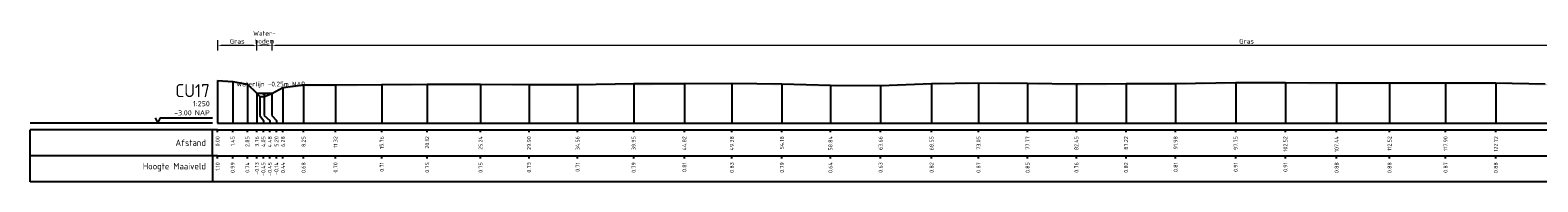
# Model space of a CAD drawing. Header units: metres. Extents: x 128583 to 136452, y 412329 to 415128.
# Tile 196 of 256: x 134801 to 134945, y 414943 to 414957. Entities that reach past the tile are written whole.
import ezdxf
from ezdxf.enums import TextEntityAlignment as Align

# ---------------------------------------------------------------- set-up
doc = ezdxf.new("R2010")
doc.units = ezdxf.units.M
doc.header["$PDMODE"] = 35
doc.header["$PDSIZE"] = 0.075
for name, color, linetype, lineweight in [('X-ME-AL-PROFIEL_HUIDIG MAAIVELD-GD', 8, 'Continuous', 0), ('X-XX-AL-DETAIL1-M', 7, 'Continuous', 18), ('X-XX-AL-NAP-T18', 7, 'Continuous', 18)]:
    doc.layers.add(name, color=color, linetype=linetype, lineweight=lineweight)
for name, color, linetype in [('X-ME-AL-PROFIEL_MAAIVELD-GD', 8, 'Continuous'), ('X-ME-AL-PROFIEL_WATERLIJN-GD', 150, 'Continuous'), ('X-ME-AL-PROFIELRASTER-S', 7, 'Continuous')]:
    doc.layers.add(name, color=color, linetype=linetype)
doc.styles.add('NLCS-ISO-ANNOTATIEF-T18', font='NLCS-ISO.ttf', dxfattribs={"height": 1.8})
doc.styles.add('NLCS-ISO-ANNOTATIVE-T18', font='NLCS-ISO.ttf', dxfattribs={"height": 1.8})
doc.dimstyles.new('NLCS-ANNOTATIEF-T18-PIJL_L2_H0', dxfattribs={"dimtxt": 2.5, "dimasz": 1.8, "dimexe": 2, "dimexo": 2, "dimgap": 0.7, "dimtad": 1, "dimzin": 0, "dimdsep": 46, "dimtxsty": 'NLCS-ISO-ANNOTATIEF-T18', "dimcen": 0, "dimdle": 2, "dimclrd": 256, "dimclre": 256, "dimclrt": 10, "dimaunit": 2, "dimadec": 0, "dimazin": 0, "dimtfac": 1, "dimtdec": 3, "dimtofl": 0, "dimtmove": 0, "dimatfit": 3, "dimfxl": 2, "dimfxlon": 1, "dimtfillclr": 256, "dimtolj": 1, "dimtzin": 0, "dimlwd": -1, "dimlwe": -1, "dimarcsym": 0})

# ---------------------------------------------------------------- blocks, each defined once
blk = doc.blocks.new('SAL-PROFIELRASTER-D')
at = {"color": 0, "linetype": 'ByBlock', "lineweight": -2, "flags": 128}
for points in [[(-2, 0), (-72, 0)], [(-24, 2), (-23, 0), (-22, 2), (-2, 2)], [(-72, -12.5), (-72, -2.5)], [(0, -2.5), (-72, -2.5)], [(-2, -12.5), (-2, -2.5)], [(0, -12.5), (-72, -12.5)]]:
    blk.add_lwpolyline(points, dxfattribs=at)
at = {"color": 0, "linetype": 'ByBlock', "lineweight": -2, "style": 'NLCS-ISO-ANNOTATIVE-T18'}
blk.add_text('NAP', height=2, dxfattribs=at).set_placement((-3, 3), align=Align.RIGHT)
blk.add_text('Afstand', height=2.5, dxfattribs=at).set_placement((-4.5, -7.5), align=Align.MIDDLE_RIGHT)
for tag, height, p in [('PROFIELNR', 5, (-3, 10)), ('SCHAAL', 2, (-3, 6.5)), ('NAP', 2, (-9.94, 3))]:
    blk.add_attdef(tag, text='', height=height, dxfattribs=at).set_placement(p, align=Align.RIGHT)
blk = doc.blocks.new('SAL-PROFIELRASTER_BALK_EIND1-D')
at = {"color": 0, "linetype": 'ByBlock', "lineweight": -2, "flags": 128}
for points in [[(0, 0), (1, 0)], [(0, -2.5), (1, -2.5)], [(0, -12.5), (1, -12.5)]]:
    blk.add_lwpolyline(points, dxfattribs=at)
blk = doc.blocks.new('SAL-PROFIELRASTER_BALK-D')
at = {"color": 0, "linetype": 'ByBlock', "lineweight": -2}
for p, q in [((-72, -12.5), (-72, -2.5)), ((-2, -2.5), (-2, -12.5)), ((0, -12.5), (-72, -12.5))]:
    blk.add_line(p, q, dxfattribs=at)
at = {"color": 0, "linetype": 'ByBlock', "lineweight": -2, "style": 'NLCS-ISO-ANNOTATIVE-T18'}
for tag, height, p in [('TITEL1', 2.5, (-4.5, -6.5)), ('TITEL2', 1.5, (-4.5, -9.5))]:
    blk.add_attdef(tag, text='', height=height, dxfattribs=at).set_placement(p, align=Align.MIDDLE_RIGHT)
blk = doc.blocks.new('SAL-PROFIELRASTER_BALK_EIND2-D')
at = {"color": 0, "linetype": 'ByBlock', "lineweight": -2}
blk.add_line((1, -12.5), (0, -12.5), dxfattribs=at)
blk = doc.blocks.new('SAL-PROFIELRASTER_BALK_DATA-D')
at = {"color": 0, "linetype": 'ByBlock', "lineweight": -2}
blk.add_lwpolyline([(0, -3.5), (0, -2.5)], dxfattribs=at)
at = {"color": 0, "linetype": 'ByBlock', "lineweight": -2, "style": 'NLCS-ISO-ANNOTATIVE-T18'}
blk.add_attdef('GETAL', text='', height=1.5, rotation=90, dxfattribs=at).set_placement((0.75, -5), align=Align.RIGHT)
blk = doc.blocks.new('SAL-PROFIELRASTER_AANHAAL-D')
at = {"color": 9, "linetype": 'ByBlock', "lineweight": -2, "flags": 128}
blk.add_lwpolyline([(0, 1), (0, 0)], dxfattribs=at)
blk = doc.blocks.new('SAL-PROFIELRASTER_AANHAAL_STAGGER-D')
at = {"color": 9, "linetype": 'ByBlock', "lineweight": -2, "flags": 128}
for points in [[(0, 0), (0, -0.25)], [(0, -0.25), (1, -0.75)], [(1, -0.75), (1, -1)]]:
    blk.add_lwpolyline(points, dxfattribs=at)
blk = doc.blocks.new('*D129')
at = {"layer": 'Defpoints', "color": 0, "transparency": 16777216}
for p in [(134818.74, 414955.77), (134822.5, 414951.18), (134818.74, 414948.31)]:
    blk.add_point(p, dxfattribs=at)
at = {"layer": 'X-XX-AL-DETAIL1-M', "transparency": 16777216}
for p, q in [((134818.74, 414955.27), (134818.74, 414956.27)), ((134822.05, 414955.77), (134819.19, 414955.77)), ((134822.5, 414955.27), (134822.5, 414956.27))]:
    blk.add_line(p, q, dxfattribs=at)
for points in [[(134819.19, 414955.85), (134819.19, 414955.7), (134818.74, 414955.77)], [(134822.05, 414955.85), (134822.05, 414955.7), (134822.5, 414955.77)]]:
    blk.add_solid(points, dxfattribs=at)
at = {"layer": 'X-XX-AL-DETAIL1-M', "color": 10, "transparency": 16777216, "insert": (134820.62, 414956.17), "char_height": 0.45, "attachment_point": 5, "style": 'NLCS-ISO-ANNOTATIEF-T18'}
blk.add_mtext('\\A1;Gras', dxfattribs=at)
blk = doc.blocks.new('*D130')
at = {"layer": 'Defpoints', "color": 0, "transparency": 16777216}
for p in [(134822.5, 414955.79), (134822.5, 414951.18), (134823.96, 414951.18)]:
    blk.add_point(p, dxfattribs=at)
at = {"layer": 'X-XX-AL-DETAIL1-M', "transparency": 16777216}
for p, q in [((134822.5, 414955.29), (134822.5, 414956.29)), ((134823.51, 414955.79), (134822.95, 414955.79)), ((134823.96, 414955.29), (134823.96, 414956.29))]:
    blk.add_line(p, q, dxfattribs=at)
for points in [[(134822.95, 414955.86), (134822.95, 414955.71), (134822.5, 414955.79)], [(134823.51, 414955.86), (134823.51, 414955.71), (134823.96, 414955.79)]]:
    blk.add_solid(points, dxfattribs=at)
at = {"layer": 'X-XX-AL-DETAIL1-M', "color": 10, "transparency": 16777216, "insert": (134823.23, 414956.56), "char_height": 0.45, "attachment_point": 5, "style": 'NLCS-ISO-ANNOTATIEF-T18'}
blk.add_mtext('\\A1;Water-\\Pbodem', dxfattribs=at)
blk = doc.blocks.new('*D131')
at = {"layer": 'Defpoints', "color": 0, "transparency": 16777216}
for p in [(134823.96, 414955.77), (134823.96, 414951.18), (135011.75, 414951.06)]:
    blk.add_point(p, dxfattribs=at)
at = {"layer": 'X-XX-AL-DETAIL1-M', "transparency": 16777216}
for p, q in [((134823.96, 414955.27), (134823.96, 414956.27)), ((135011.3, 414955.77), (134824.41, 414955.77)), ((135011.75, 414955.27), (135011.75, 414956.27))]:
    blk.add_line(p, q, dxfattribs=at)
for points in [[(134824.41, 414955.85), (134824.41, 414955.7), (134823.96, 414955.77)], [(135011.3, 414955.85), (135011.3, 414955.7), (135011.75, 414955.77)]]:
    blk.add_solid(points, dxfattribs=at)
at = {"layer": 'X-XX-AL-DETAIL1-M', "color": 10, "transparency": 16777216, "insert": (134917.53, 414956.17), "char_height": 0.45, "attachment_point": 5, "style": 'NLCS-ISO-ANNOTATIEF-T18'}
blk.add_mtext('\\A1;Gras', dxfattribs=at)

msp = doc.modelspace()

# ---------------------------------------------------------------- hatches: boundary and pattern name
at = {"layer": 'X-ME-AL-PROFIEL_HUIDIG MAAIVELD-GD'}
h = msp.add_hatch(dxfattribs=at)
h.set_pattern_fill('AGR-MAAIVELD', color=256, scale=0.1, pattern_type=2)
h.set_pattern_definition([(45, (-127.1957, 75.7543), (-0.5000001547, 0.5000001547), []), (45, (-127.26716, 75.82574), (0, 1.0000003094), [0.707107, -0.707107]), (45, (-127.3386, 75.89716), (0, 1.0000003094), [0.707107, -0.707107]), (45, (-127.411, 75.9696), (0, 1.0000003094), [0.707107, -0.707107]), (45, (-127.48144, 76.04), (0, 1.0000003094), [0.707107, -0.707107]), (45, (-127.5529, 76.11145), (0, 1.0000003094), [0.707107, -0.707107]), (45, (-127.6243, 76.1829), (0, 1.0000003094), [0.707107, -0.707107]), (315, (-127.1957, 75.7543), (0.5000001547, 0.5000001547), []), (315, (-127.1243, 75.82574), (1.0000003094, -3e-16), [0.707107, -0.707107]), (315, (-127.0529, 75.89716), (1.0000003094, -3e-16), [0.707107, -0.707107]), (315, (-126.98044, 75.9696), (1.0000003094, -3e-16), [0.707107, -0.707107]), (315, (-126.91, 76.04), (1.0000003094, -3e-16), [0.707107, -0.707107]), (315, (-126.8386, 76.11145), (1.0000003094, -3e-16), [0.707107, -0.707107]), (315, (-126.76716, 76.1829), (1.0000003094, -3e-16), [0.707107, -0.707107])])
h.paths.add_polyline_path([(135081.373, 414949.493), (135080.496, 414950.082), (135079.943, 414950.345), (135078.746, 414950.575), (135077.495, 414950.66), (135077.261, 414950.755), (135076.597, 414951.07), (135075.522, 414951.39), (135074.775, 414951.714), (135073.785, 414951.724), (135072.667, 414951.835), (135071.501, 414952.133), (135069.71, 414952.462), (135067.642, 414952.599), (135064.116, 414952.891), (135060.339, 414952.988), (135055.212, 414952.86), (135049.083, 414952.645), (135044.788, 414952.78), (135039.402, 414952.985), (135035.296, 414953.118), (135031.42, 414952.98), (135026.431, 414952.506), (135021.935, 414952.314), (135019.208, 414952.297), (135015.552, 414952.002), (135014.911, 414951.758), (135013.794, 414951.032), (135013.181, 414950.666), (135012.783, 414950.667), (135011.749, 414951.056), (135011.104, 414951.704), (135010.062, 414952.2), (135006.456, 414952.3), (135001.429, 414952.277), (134997.592, 414952.362), (134992.749, 414952.275), (134987.668, 414952.211), (134982.444, 414952.159), (134977.03, 414952.253), (134971.784, 414952.3), (134966.794, 414952.276), (134961.837, 414952.228), (134955.713, 414952.105), (134951.009, 414952.047), (134946.188, 414952.086), (134941.46, 414952.193), (134936.634, 414952.183), (134931.257, 414952.19), (134926.174, 414952.191), (134921.255, 414952.214), (134916.487, 414952.222), (134910.713, 414952.122), (134905.958, 414952.131), (134901.19, 414952.071), (134896.501, 414952.157), (134891.787, 414952.183), (134887.289, 414952.127), (134882.393, 414951.936), (134877.573, 414951.949), (134872.918, 414952.101), (134868.112, 414952.138), (134863.551, 414952.118), (134858.685, 414952.102), (134853.297, 414952.022), (134848.637, 414952.036), (134843.979, 414952.059), (134838.855, 414952.056), (134834.496, 414952.021), (134830.054, 414952.004), (134826.987, 414951.99), (134825.011, 414951.75), (134823.939, 414951.172), (134823.22, 414950.859), (134822.789, 414950.864), (134822.5, 414951.181), (134821.589, 414952.048), (134820.185, 414952.303), (134818.736, 414952.404), (134818.736, 414952.254), (134820.185, 414952.153), (134821.589, 414951.898), (134822.5, 414951.031), (134822.789, 414950.714), (134823.22, 414950.709), (134823.939, 414951.022), (134825.011, 414951.6), (134826.987, 414951.84), (134830.054, 414951.854), (134834.496, 414951.871), (134838.855, 414951.906), (134843.979, 414951.909), (134848.637, 414951.886), (134853.297, 414951.872), (134858.685, 414951.952), (134863.551, 414951.968), (134868.112, 414951.988), (134872.918, 414951.951), (134877.573, 414951.799), (134882.393, 414951.786), (134887.289, 414951.977), (134891.787, 414952.033), (134896.501, 414952.007), (134901.19, 414951.921), (134905.958, 414951.981), (134910.713, 414951.972), (134916.487, 414952.072), (134921.255, 414952.064), (134926.174, 414952.041), (134931.257, 414952.04), (134936.634, 414952.033), (134941.46, 414952.043), (134946.188, 414951.936), (134951.009, 414951.897), (134955.713, 414951.955), (134961.837, 414952.078), (134966.794, 414952.126), (134971.784, 414952.15), (134977.03, 414952.103), (134982.444, 414952.009), (134987.668, 414952.061), (134992.749, 414952.125), (134997.592, 414952.212), (135001.429, 414952.127), (135006.456, 414952.15), (135010.062, 414952.05), (135011.104, 414951.554), (135011.749, 414950.906), (135012.783, 414950.517), (135013.181, 414950.516), (135013.794, 414950.882), (135014.911, 414951.608), (135015.552, 414951.852), (135019.208, 414952.147), (135021.935, 414952.164), (135026.431, 414952.356), (135031.42, 414952.83), (135035.296, 414952.968), (135039.402, 414952.835), (135044.788, 414952.63), (135049.083, 414952.495), (135055.212, 414952.71), (135060.339, 414952.838), (135064.116, 414952.741), (135067.642, 414952.449), (135069.71, 414952.312), (135071.501, 414951.983), (135072.667, 414951.685), (135073.785, 414951.574), (135074.775, 414951.564), (135075.522, 414951.24), (135076.597, 414950.92), (135077.261, 414950.605), (135077.495, 414950.51), (135078.746, 414950.425), (135079.943, 414950.195), (135080.496, 414949.932), (135081.373, 414949.343)])

# ---------------------------------------------------------------- linework, layer by layer
at = {"layer": 'X-ME-AL-PROFIEL_MAAIVELD-GD'}
msp.add_lwpolyline([(134818.736, 414952.404), (134820.185, 414952.303), (134821.589, 414952.048), (134822.5, 414951.181), (134822.789, 414950.864), (134823.22, 414950.859), (134823.939, 414951.172), (134825.011, 414951.75), (134826.987, 414951.99), (134830.054, 414952.004), (134834.496, 414952.021), (134838.855, 414952.056), (134843.979, 414952.059), (134848.637, 414952.036), (134853.297, 414952.022), (134858.685, 414952.102), (134863.551, 414952.118), (134868.112, 414952.138), (134872.918, 414952.101), (134877.573, 414951.949), (134882.393, 414951.936), (134887.289, 414952.127), (134891.787, 414952.183), (134896.501, 414952.157), (134901.19, 414952.071), (134905.958, 414952.131), (134910.713, 414952.122), (134916.487, 414952.222), (134921.255, 414952.214), (134926.174, 414952.191), (134931.257, 414952.19), (134936.634, 414952.183), (134941.46, 414952.193), (134946.188, 414952.086)], dxfattribs=at)
at = {"layer": 'X-ME-AL-PROFIEL_WATERLIJN-GD'}
for points in [[(134822.5, 414951.181), (134823.955, 414951.181)], [(134823.084, 414951.113), (134823.334, 414951.113)], [(134823.14, 414951.064), (134823.265, 414951.064)]]:
    msp.add_lwpolyline(points, dxfattribs=at)

# ---------------------------------------------------------------- block references
at = {"layer": 'X-ME-AL-PROFIELRASTER-S'}
for p, yscale in [((134818.736, 414948.309), 4.095), ((134818.736, 414948.309), 4.095), ((134820.185, 414948.309), 3.994), ((134820.185, 414948.309), 3.994), ((134891.787, 414948.309), 3.874), ((134891.787, 414948.309), 3.874), ((134896.501, 414948.309), 3.848), ((134896.501, 414948.309), 3.848), ((134916.487, 414948.309), 3.913), ((134916.487, 414948.309), 3.913), ((134921.255, 414948.309), 3.905), ((134921.255, 414948.309), 3.905), ((134926.174, 414948.309), 3.882), ((134926.174, 414948.309), 3.882), ((134931.257, 414948.309), 3.881), ((134931.257, 414948.309), 3.881), ((134936.634, 414948.309), 3.874), ((134936.634, 414948.309), 3.874), ((134941.46, 414948.309), 3.884), ((134941.46, 414948.309), 3.884), ((134821.589, 414948.309), 3.739), ((134821.589, 414948.309), 3.739), ((134822.5, 414948.309), 2.872), ((134822.5, 414948.309), 2.872), ((134822.789, 414949.309), 1.555), ((134823.22, 414949.309), 1.55), ((134823.939, 414949.309), 1.863), ((134823.939, 414949.309), 1.863), ((134825.011, 414948.309), 3.441), ((134825.011, 414948.309), 3.441), ((134826.987, 414948.309), 3.681), ((134826.987, 414948.309), 3.681), ((134830.054, 414948.309), 3.695), ((134830.054, 414948.309), 3.695), ((134834.496, 414948.309), 3.712), ((134834.496, 414948.309), 3.712), ((134838.855, 414948.309), 3.747), ((134838.855, 414948.309), 3.747), ((134843.979, 414948.309), 3.75), ((134843.979, 414948.309), 3.75), ((134848.637, 414948.309), 3.727), ((134848.637, 414948.309), 3.727), ((134853.297, 414948.309), 3.713), ((134853.297, 414948.309), 3.713), ((134858.685, 414948.309), 3.793), ((134858.685, 414948.309), 3.793), ((134863.551, 414948.309), 3.809), ((134863.551, 414948.309), 3.809), ((134868.112, 414948.309), 3.829), ((134868.112, 414948.309), 3.829), ((134872.918, 414948.309), 3.792), ((134872.918, 414948.309), 3.792), ((134877.573, 414948.309), 3.64), ((134877.573, 414948.309), 3.64), ((134882.393, 414948.309), 3.627), ((134882.393, 414948.309), 3.627), ((134887.289, 414948.309), 3.818), ((134887.289, 414948.309), 3.818), ((134901.19, 414948.309), 3.762), ((134901.19, 414948.309), 3.762), ((134905.958, 414948.309), 3.822), ((134905.958, 414948.309), 3.822), ((134910.713, 414948.309), 3.813), ((134910.713, 414948.309), 3.813)]:
    msp.add_blockref('SAL-PROFIELRASTER_AANHAAL-D', p, dxfattribs=dict(at, yscale=yscale))
at = {"layer": 'X-ME-AL-PROFIELRASTER-S', "xscale": 0.25, "yscale": 0.25, "zscale": 0.25}
for name, p, values in [('SAL-PROFIELRASTER-D', (134818.736, 414948.309), {'PROFIELNR': 'CU17', 'SCHAAL': '1:250', 'NAP': '-3.00'}), ('SAL-PROFIELRASTER_BALK_DATA-D', (134818.736, 414948.309), {'GETAL': '0.00'}), ('SAL-PROFIELRASTER_BALK_DATA-D', (134818.736, 414948.309), {'GETAL': '0.00'}), ('SAL-PROFIELRASTER_BALK_DATA-D', (134820.185, 414948.309), {'GETAL': '1.45'}), ('SAL-PROFIELRASTER_BALK_DATA-D', (134820.185, 414948.309), {'GETAL': '1.45'}), ('SAL-PROFIELRASTER_BALK_DATA-D', (134821.589, 414948.309), {'GETAL': '2.85'}), ('SAL-PROFIELRASTER_BALK_DATA-D', (134821.589, 414948.309), {'GETAL': '2.85'}), ('SAL-PROFIELRASTER_BALK_DATA-D', (134822.5, 414948.309), {'GETAL': '3.76'}), ('SAL-PROFIELRASTER_BALK_DATA-D', (134822.5, 414948.309), {'GETAL': '3.76'}), ('SAL-PROFIELRASTER_BALK_DATA-D', (134823.125, 414948.309), {'GETAL': '4.05'}), ('SAL-PROFIELRASTER_BALK_DATA-D', (134823.75, 414948.309), {'GETAL': '4.48'}), ('SAL-PROFIELRASTER_BALK_DATA-D', (134824.375, 414948.309), {'GETAL': '5.20'}), ('SAL-PROFIELRASTER_BALK_DATA-D', (134824.375, 414948.309), {'GETAL': '5.20'}), ('SAL-PROFIELRASTER_BALK_DATA-D', (134825.011, 414948.309), {'GETAL': '6.28'}), ('SAL-PROFIELRASTER_BALK_DATA-D', (134825.011, 414948.309), {'GETAL': '6.28'}), ('SAL-PROFIELRASTER_BALK_DATA-D', (134826.987, 414948.309), {'GETAL': '8.25'}), ('SAL-PROFIELRASTER_BALK_DATA-D', (134826.987, 414948.309), {'GETAL': '8.25'}), ('SAL-PROFIELRASTER_BALK_DATA-D', (134830.054, 414948.309), {'GETAL': '11.32'}), ('SAL-PROFIELRASTER_BALK_DATA-D', (134830.054, 414948.309), {'GETAL': '11.32'}), ('SAL-PROFIELRASTER_BALK_DATA-D', (134834.496, 414948.309), {'GETAL': '15.76'}), ('SAL-PROFIELRASTER_BALK_DATA-D', (134834.496, 414948.309), {'GETAL': '15.76'}), ('SAL-PROFIELRASTER_BALK_DATA-D', (134838.855, 414948.309), {'GETAL': '20.12'}), ('SAL-PROFIELRASTER_BALK_DATA-D', (134838.855, 414948.309), {'GETAL': '20.12'}), ('SAL-PROFIELRASTER_BALK_DATA-D', (134843.979, 414948.309), {'GETAL': '25.24'}), ('SAL-PROFIELRASTER_BALK_DATA-D', (134843.979, 414948.309), {'GETAL': '25.24'}), ('SAL-PROFIELRASTER_BALK_DATA-D', (134848.637, 414948.309), {'GETAL': '29.90'}), ('SAL-PROFIELRASTER_BALK_DATA-D', (134848.637, 414948.309), {'GETAL': '29.90'}), ('SAL-PROFIELRASTER_BALK_DATA-D', (134853.297, 414948.309), {'GETAL': '34.56'}), ('SAL-PROFIELRASTER_BALK_DATA-D', (134853.297, 414948.309), {'GETAL': '34.56'}), ('SAL-PROFIELRASTER_BALK_DATA-D', (134858.685, 414948.309), {'GETAL': '39.95'}), ('SAL-PROFIELRASTER_BALK_DATA-D', (134858.685, 414948.309), {'GETAL': '39.95'}), ('SAL-PROFIELRASTER_BALK_DATA-D', (134863.551, 414948.309), {'GETAL': '44.82'}), ('SAL-PROFIELRASTER_BALK_DATA-D', (134863.551, 414948.309), {'GETAL': '44.82'}), ('SAL-PROFIELRASTER_BALK_DATA-D', (134868.112, 414948.309), {'GETAL': '49.38'}), ('SAL-PROFIELRASTER_BALK_DATA-D', (134868.112, 414948.309), {'GETAL': '49.38'}), ('SAL-PROFIELRASTER_BALK_DATA-D', (134872.918, 414948.309), {'GETAL': '54.18'}), ('SAL-PROFIELRASTER_BALK_DATA-D', (134872.918, 414948.309), {'GETAL': '54.18'}), ('SAL-PROFIELRASTER_BALK_DATA-D', (134877.573, 414948.309), {'GETAL': '58.84'}), ('SAL-PROFIELRASTER_BALK_DATA-D', (134877.573, 414948.309), {'GETAL': '58.84'}), ('SAL-PROFIELRASTER_BALK_DATA-D', (134882.393, 414948.309), {'GETAL': '63.66'}), ('SAL-PROFIELRASTER_BALK_DATA-D', (134882.393, 414948.309), {'GETAL': '63.66'}), ('SAL-PROFIELRASTER_BALK_DATA-D', (134887.289, 414948.309), {'GETAL': '68.55'}), ('SAL-PROFIELRASTER_BALK_DATA-D', (134887.289, 414948.309), {'GETAL': '68.55'}), ('SAL-PROFIELRASTER_BALK_DATA-D', (134891.787, 414948.309), {'GETAL': '73.05'}), ('SAL-PROFIELRASTER_BALK_DATA-D', (134891.787, 414948.309), {'GETAL': '73.05'}), ('SAL-PROFIELRASTER_BALK_DATA-D', (134896.501, 414948.309), {'GETAL': '77.77'}), ('SAL-PROFIELRASTER_BALK_DATA-D', (134896.501, 414948.309), {'GETAL': '77.77'}), ('SAL-PROFIELRASTER_BALK_DATA-D', (134901.19, 414948.309), {'GETAL': '82.45'}), ('SAL-PROFIELRASTER_BALK_DATA-D', (134901.19, 414948.309), {'GETAL': '82.45'}), ('SAL-PROFIELRASTER_BALK_DATA-D', (134905.958, 414948.309), {'GETAL': '87.22'}), ('SAL-PROFIELRASTER_BALK_DATA-D', (134905.958, 414948.309), {'GETAL': '87.22'}), ('SAL-PROFIELRASTER_BALK_DATA-D', (134910.713, 414948.309), {'GETAL': '91.98'}), ('SAL-PROFIELRASTER_BALK_DATA-D', (134910.713, 414948.309), {'GETAL': '91.98'}), ('SAL-PROFIELRASTER_BALK_DATA-D', (134916.487, 414948.309), {'GETAL': '97.75'}), ('SAL-PROFIELRASTER_BALK_DATA-D', (134916.487, 414948.309), {'GETAL': '97.75'}), ('SAL-PROFIELRASTER_BALK_DATA-D', (134921.255, 414948.309), {'GETAL': '102.52'}), ('SAL-PROFIELRASTER_BALK_DATA-D', (134921.255, 414948.309), {'GETAL': '102.52'}), ('SAL-PROFIELRASTER_BALK_DATA-D', (134926.174, 414948.309), {'GETAL': '107.44'}), ('SAL-PROFIELRASTER_BALK_DATA-D', (134926.174, 414948.309), {'GETAL': '107.44'}), ('SAL-PROFIELRASTER_BALK_DATA-D', (134931.257, 414948.309), {'GETAL': '112.52'}), ('SAL-PROFIELRASTER_BALK_DATA-D', (134931.257, 414948.309), {'GETAL': '112.52'}), ('SAL-PROFIELRASTER_BALK_DATA-D', (134936.634, 414948.309), {'GETAL': '117.90'}), ('SAL-PROFIELRASTER_BALK_DATA-D', (134936.634, 414948.309), {'GETAL': '117.90'}), ('SAL-PROFIELRASTER_BALK_DATA-D', (134941.46, 414948.309), {'GETAL': '122.72'}), ('SAL-PROFIELRASTER_BALK_DATA-D', (134941.46, 414948.309), {'GETAL': '122.72'}), ('SAL-PROFIELRASTER_BALK-D', (134818.736, 414945.809), {'TITEL1': 'Hoogte Maaiveld'}), ('SAL-PROFIELRASTER_BALK_DATA-D', (134818.736, 414945.809), {'GETAL': '1.10'}), ('SAL-PROFIELRASTER_BALK_DATA-D', (134820.185, 414945.809), {'GETAL': '0.99'}), ('SAL-PROFIELRASTER_BALK_DATA-D', (134821.589, 414945.809), {'GETAL': '0.74'}), ('SAL-PROFIELRASTER_BALK_DATA-D', (134822.5, 414945.809), {'GETAL': '-0.13'}), ('SAL-PROFIELRASTER_BALK_DATA-D', (134823.125, 414945.809), {'GETAL': '-0.45'}), ('SAL-PROFIELRASTER_BALK_DATA-D', (134823.75, 414945.809), {'GETAL': '-0.45'}), ('SAL-PROFIELRASTER_BALK_DATA-D', (134824.375, 414945.809), {'GETAL': '-0.14'}), ('SAL-PROFIELRASTER_BALK_DATA-D', (134825.011, 414945.809), {'GETAL': '0.44'}), ('SAL-PROFIELRASTER_BALK_DATA-D', (134826.987, 414945.809), {'GETAL': '0.68'}), ('SAL-PROFIELRASTER_BALK_DATA-D', (134830.054, 414945.809), {'GETAL': '0.70'}), ('SAL-PROFIELRASTER_BALK_DATA-D', (134834.496, 414945.809), {'GETAL': '0.71'}), ('SAL-PROFIELRASTER_BALK_DATA-D', (134838.855, 414945.809), {'GETAL': '0.75'}), ('SAL-PROFIELRASTER_BALK_DATA-D', (134843.979, 414945.809), {'GETAL': '0.75'}), ('SAL-PROFIELRASTER_BALK_DATA-D', (134848.637, 414945.809), {'GETAL': '0.73'}), ('SAL-PROFIELRASTER_BALK_DATA-D', (134853.297, 414945.809), {'GETAL': '0.71'}), ('SAL-PROFIELRASTER_BALK_DATA-D', (134858.685, 414945.809), {'GETAL': '0.79'}), ('SAL-PROFIELRASTER_BALK_DATA-D', (134863.551, 414945.809), {'GETAL': '0.81'}), ('SAL-PROFIELRASTER_BALK_DATA-D', (134868.112, 414945.809), {'GETAL': '0.83'}), ('SAL-PROFIELRASTER_BALK_DATA-D', (134872.918, 414945.809), {'GETAL': '0.79'}), ('SAL-PROFIELRASTER_BALK_DATA-D', (134877.573, 414945.809), {'GETAL': '0.64'}), ('SAL-PROFIELRASTER_BALK_DATA-D', (134882.393, 414945.809), {'GETAL': '0.63'}), ('SAL-PROFIELRASTER_BALK_DATA-D', (134887.289, 414945.809), {'GETAL': '0.82'}), ('SAL-PROFIELRASTER_BALK_DATA-D', (134891.787, 414945.809), {'GETAL': '0.87'}), ('SAL-PROFIELRASTER_BALK_DATA-D', (134896.501, 414945.809), {'GETAL': '0.85'}), ('SAL-PROFIELRASTER_BALK_DATA-D', (134901.19, 414945.809), {'GETAL': '0.76'}), ('SAL-PROFIELRASTER_BALK_DATA-D', (134905.958, 414945.809), {'GETAL': '0.82'}), ('SAL-PROFIELRASTER_BALK_DATA-D', (134910.713, 414945.809), {'GETAL': '0.81'}), ('SAL-PROFIELRASTER_BALK_DATA-D', (134916.487, 414945.809), {'GETAL': '0.91'}), ('SAL-PROFIELRASTER_BALK_DATA-D', (134921.255, 414945.809), {'GETAL': '0.91'}), ('SAL-PROFIELRASTER_BALK_DATA-D', (134926.174, 414945.809), {'GETAL': '0.88'}), ('SAL-PROFIELRASTER_BALK_DATA-D', (134931.257, 414945.809), {'GETAL': '0.88'}), ('SAL-PROFIELRASTER_BALK_DATA-D', (134936.634, 414945.809), {'GETAL': '0.87'}), ('SAL-PROFIELRASTER_BALK_DATA-D', (134941.46, 414945.809), {'GETAL': '0.88'})]:
    msp.add_blockref(name, p, dxfattribs=at).add_auto_attribs(values)
at = {"layer": 'X-ME-AL-PROFIELRASTER-S'}
for p, xscale, zscale in [((134822.789, 414949.309), 0.3360130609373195, 0.3360130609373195), ((134823.22, 414949.309), 0.5300247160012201, 0.5300247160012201), ((134823.939, 414949.309), 0.4359946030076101, 0.4359946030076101), ((134823.939, 414949.309), 0.4359946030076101, 0.4359946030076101)]:
    msp.add_blockref('SAL-PROFIELRASTER_AANHAAL_STAGGER-D', p, dxfattribs=dict(at, xscale=xscale, zscale=zscale))
at = {"layer": 'X-ME-AL-PROFIELRASTER-S', "xscale": 263, "yscale": 0.25, "zscale": 255.6740663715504}
for name, p in [('SAL-PROFIELRASTER_BALK_EIND1-D', (134818.736, 414948.309)), ('SAL-PROFIELRASTER_BALK_EIND2-D', (134818.736, 414945.809))]:
    msp.add_blockref(name, p, dxfattribs=at)

# ---------------------------------------------------------------- texts
at = {"layer": 'X-XX-AL-NAP-T18', "color": 10, "insert": (134820.538, 414951.702), "char_height": 0.45, "width": 15.43377, "attachment_point": 7, "style": 'NLCS-ISO-ANNOTATIEF-T18'}
msp.add_mtext('Waterlijn -0.25m NAP', dxfattribs=at)

# ---------------------------------------------------------------- dimensions: what is measured, and where the dimension line sits
at = {"layer": 'X-XX-AL-DETAIL1-M'}
for base, p1, p2, text, picture, middle in [((134822.5, 414955.788), (134823.955, 414951.181), (134822.5, 414951.181), 'Water-\\Pbodem', '*D130', (134823.227, 414955.788)), ((134818.736, 414955.775), (134822.5, 414951.181), (134818.736, 414948.309), 'Gras', '*D129', (134820.618, 414955.775)), ((134823.955, 414955.775), (135011.749, 414951.056), (134823.955, 414951.181), 'Gras', '*D131', (134917.53, 414955.775))]:
    dim = msp.add_linear_dim(base=base, p1=p1, p2=p2, text=text, dimstyle='NLCS-ANNOTATIEF-T18-PIJL_L2_H0', dxfattribs=at)
    dim.commit()
    dim.dimension.update_dxf_attribs({"geometry": picture, "text_midpoint": middle, "dimtype": 160})

doc.saveas('drawing.dxf')
